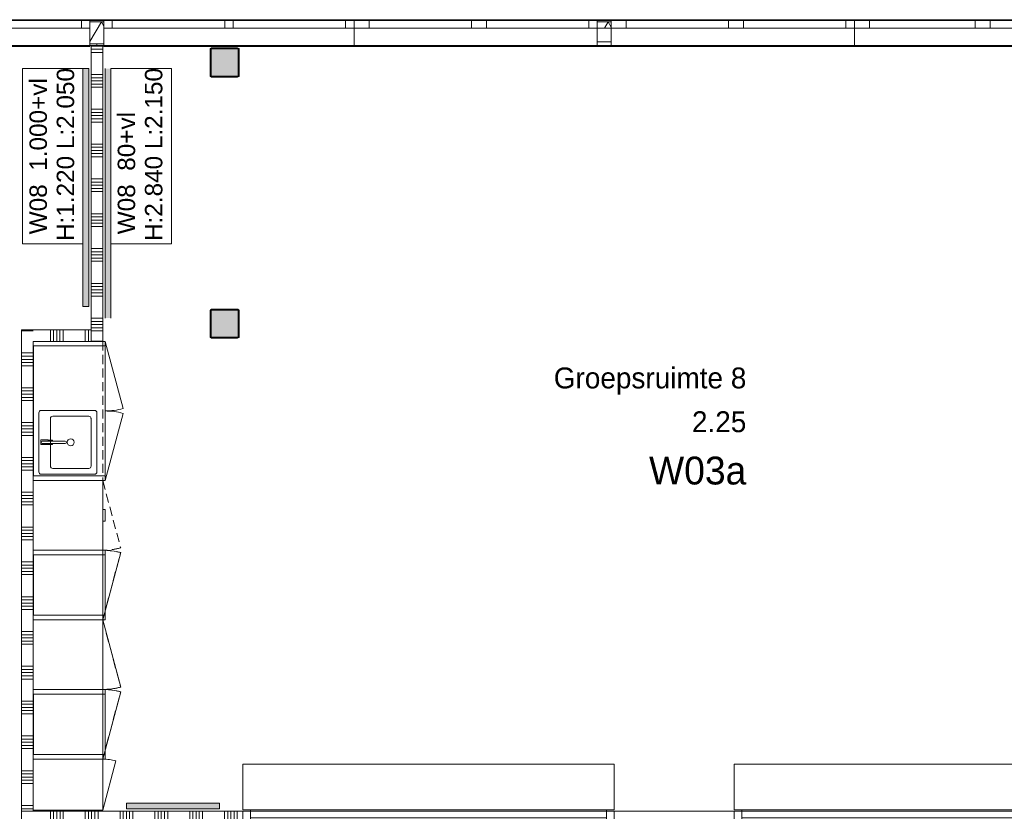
# Model space of a CAD drawing. Header units: millimetres. Extents: x -409 to 257590, y -7854 to 67330.
# Tile 140 of 205: x 6935 to 15417, y 56460 to 63282. Entities that reach past the tile are written whole.
import ezdxf
from ezdxf.enums import TextEntityAlignment as Align

# ---------------------------------------------------------------- set-up
doc = ezdxf.new("R2010")
doc.units = ezdxf.units.MM
doc.header["$MEASUREMENT"] = 0
doc.linetypes.add('B0702', pattern=[117.37, 78.119999, -39.250001])
for name, color, linetype in [('22 NC Binnenwanden', 7, 'Continuous'), ('42 Binnenwandafw', 7, 'Continuous'), ('42 Binnenwandafw Doorsnede-arcering', 7, 'Continuous'), ('72 VI kastenwanden', 7, 'Continuous'), ('Info Wandafwerking aanduiding', 7, 'Continuous'), ('New_21 Buitenwanden', 7, 'Continuous'), ('New_21 Buitenwanden Doorsnede-arcering', 7, 'Continuous'), ('New_21 Buitenwanden Laagscheidingslijnen', 7, 'Continuous'), ('New_21 Buitenwanden Ramen', 7, 'Continuous'), ('New_22 NC Binnenwanden', 7, 'Continuous'), ('New_22 NC Binnenwanden Deuren', 7, 'Continuous'), ('New_22 NC Binnenwanden Doorsnede-arcering', 7, 'Continuous'), ('New_22 NC Binnenwanden Ramen', 7, 'Continuous'), ('New_23 Vloeren', 7, 'Continuous'), ('New_72 VI kastenwanden', 7, 'Continuous'), ('New_Z Ruimtefuncties', 7, 'Continuous'), ('New_Z Ruimtefuncties Zone omranding', 7, 'Continuous'), ('New_Z Ruimtefuncties Zone tekst', 7, 'Continuous'), ('S-COLS-____-OTLN.RVT S', 7, 'Continuous'), ('S-COLS-____-OTLN.RVT S 2D arcering', 7, 'Continuous')]:
    doc.layers.add(name, color=color, linetype=linetype)
doc.styles.add('GENERATED_STYLE_1', font='txt')
doc.styles.add('GENERATED_STYLE_2', font='txt')

# ---------------------------------------------------------------- blocks, each defined once
blk = doc.blocks.new('Slab_1_2', base_point=(0, 42578.3))
at = {"layer": 'New_23 Vloeren', "color": 1, "linetype": 'Continuous', "lineweight": 0, "flags": 128}
blk.add_lwpolyline([(25600, 28000.1), (25600, 47486.3), (25600, 47510), (25600, 63060), (0, 63060), (0, 42578.3), (0, 39540), (0, 17060)], dxfattribs=at)
blk = doc.blocks.new('*X713')
at = {"layer": 'New_22 NC Binnenwanden Doorsnede-arcering', "color": 254, "linetype": 'Continuous', "lineweight": 0, "true_color": 0xe9ebeb}
for p, q in [((7199.9, 60610), (7199.9, 60510)), ((7227.3, 60610), (7227.3, 60510)), ((7254.7, 60610), (7254.7, 60510)), ((7282.2, 60610), (7282.2, 60510)), ((7309.6, 60610), (7309.6, 60510)), ((7499.9, 60610), (7499.9, 60510)), ((7527.3, 60610), (7527.3, 60510))]:
    blk.add_line(p, q, dxfattribs=at)
blk = doc.blocks.new('Wall_154_2', base_point=(7549.9, 60510))
at = {"layer": 'New_22 NC Binnenwanden', "color": 8, "linetype": 'Continuous', "lineweight": 0, "true_color": 0x778488, "flags": 128}
for points in [[(7549.9, 60610), (7050, 60610)], [(7549.9, 60510), (7549.9, 60610)], [(7050, 60510), (7549.9, 60510)]]:
    blk.add_lwpolyline(points, dxfattribs=at)
at = {"layer": 'New_22 NC Binnenwanden', "color": 8, "lineweight": 0, "true_color": 0x778488}
blk.add_blockref('*X713', (0, 0), dxfattribs=at)
blk = doc.blocks.new('*X715')
at = {"layer": 'New_22 NC Binnenwanden Doorsnede-arcering', "color": 254, "linetype": 'Continuous', "lineweight": 0, "true_color": 0xe9ebeb}
for p, q in [((6950, 60600), (7050, 60600)), ((6950, 60409.7), (7050, 60409.7)), ((6950, 60382.3), (7050, 60382.3)), ((6950, 60354.9), (7050, 60354.9)), ((6950, 60327.4), (7050, 60327.4)), ((6950, 60300), (7050, 60300)), ((6950, 60109.7), (7050, 60109.7)), ((6950, 60082.3), (7050, 60082.3)), ((6950, 60054.9), (7050, 60054.9)), ((6950, 60027.4), (7050, 60027.4)), ((6950, 60000), (7050, 60000)), ((6950, 59809.7), (7050, 59809.7)), ((6950, 59782.3), (7050, 59782.3)), ((6950, 59754.9), (7050, 59754.9)), ((6950, 59727.4), (7050, 59727.4)), ((6950, 59700), (7050, 59700)), ((6950, 59509.7), (7050, 59509.7)), ((6950, 59482.3), (7050, 59482.3)), ((6950, 59454.9), (7050, 59454.9)), ((6950, 59427.4), (7050, 59427.4)), ((6950, 59400), (7050, 59400)), ((6950, 59209.7), (7050, 59209.7)), ((6950, 59182.3), (7050, 59182.3)), ((6950, 59154.9), (7050, 59154.9)), ((6950, 59127.4), (7050, 59127.4)), ((6950, 59100), (7050, 59100)), ((6950, 58909.7), (7050, 58909.7)), ((6950, 58882.3), (7050, 58882.3)), ((6950, 58854.9), (7050, 58854.9)), ((6950, 58827.4), (7050, 58827.4)), ((6950, 58800), (7050, 58800)), ((6950, 58609.7), (7050, 58609.7)), ((6950, 58582.3), (7050, 58582.3)), ((6950, 58554.9), (7050, 58554.9)), ((6950, 58527.4), (7050, 58527.4)), ((6950, 58500), (7050, 58500)), ((6950, 58309.7), (7050, 58309.7)), ((6950, 58282.3), (7050, 58282.3)), ((6950, 58254.9), (7050, 58254.9)), ((6950, 58227.4), (7050, 58227.4)), ((6950, 58200), (7050, 58200)), ((6950, 58009.7), (7050, 58009.7)), ((6950, 57982.3), (7050, 57982.3)), ((6950, 57954.9), (7050, 57954.9)), ((6950, 57927.4), (7050, 57927.4)), ((6950, 57900), (7050, 57900)), ((6950, 57709.7), (7050, 57709.7)), ((6950, 57682.3), (7050, 57682.3)), ((6950, 57654.9), (7050, 57654.9)), ((6950, 57627.4), (7050, 57627.4)), ((6950, 57600), (7050, 57600)), ((6950, 57409.7), (7050, 57409.7)), ((6950, 57382.3), (7050, 57382.3)), ((6950, 57354.9), (7050, 57354.9)), ((6950, 57327.4), (7050, 57327.4)), ((6950, 57300), (7050, 57300)), ((6950, 57109.7), (7050, 57109.7)), ((6950, 57082.3), (7050, 57082.3)), ((6950, 57054.9), (7050, 57054.9)), ((6950, 57027.4), (7050, 57027.4)), ((6950, 57000), (7050, 57000)), ((6950, 56809.7), (7050, 56809.7)), ((6950, 56782.3), (7050, 56782.3)), ((6950, 56754.9), (7050, 56754.9)), ((6950, 56727.4), (7050, 56727.4)), ((6950, 56700), (7050, 56700)), ((6950, 56509.7), (7050, 56509.7)), ((6950, 56482.3), (7050, 56482.3))]:
    blk.add_line(p, q, dxfattribs=at)
blk = doc.blocks.new('Wall_155_2', base_point=(7050, 60610))
at = {"layer": 'New_22 NC Binnenwanden', "color": 8, "linetype": 'Continuous', "lineweight": 0, "true_color": 0x778488, "flags": 128}
for points in [[(6950, 60610), (6950, 56460)], [(7050, 60610), (6950, 60610)], [(7050, 56460), (7050, 60510)], [(7050, 56460), (6950, 56460)]]:
    blk.add_lwpolyline(points, dxfattribs=at)
at = {"layer": 'New_22 NC Binnenwanden', "color": 8, "lineweight": 0, "true_color": 0x778488}
blk.add_blockref('*X715', (0, 0), dxfattribs=at)
blk = doc.blocks.new('*X717')
at = {"layer": 'New_22 NC Binnenwanden Doorsnede-arcering', "color": 254, "linetype": 'Continuous', "lineweight": 0, "true_color": 0xe9ebeb}
for p, q in [((7200, 56460), (7200, 56360)), ((7227.4, 56460), (7227.4, 56360)), ((7254.9, 56460), (7254.9, 56360)), ((7282.3, 56460), (7282.3, 56360)), ((7309.7, 56460), (7309.7, 56360)), ((7500, 56460), (7500, 56360)), ((7527.4, 56460), (7527.4, 56360)), ((7554.9, 56460), (7554.9, 56360)), ((7582.3, 56460), (7582.3, 56360)), ((7609.7, 56460), (7609.7, 56360)), ((7800, 56460), (7800, 56360)), ((7827.4, 56460), (7827.4, 56360)), ((7854.9, 56460), (7854.9, 56360)), ((7882.3, 56460), (7882.3, 56360)), ((7909.7, 56460), (7909.7, 56360)), ((8100, 56460), (8100, 56360)), ((8127.4, 56460), (8127.4, 56360)), ((8154.9, 56460), (8154.9, 56360)), ((8182.3, 56460), (8182.3, 56360)), ((8209.7, 56460), (8209.7, 56360)), ((8400, 56460), (8400, 56360)), ((8427.4, 56460), (8427.4, 56360)), ((8454.9, 56460), (8454.9, 56360)), ((8482.3, 56460), (8482.3, 56360)), ((8509.7, 56460), (8509.7, 56360)), ((8700, 56460), (8700, 56360)), ((8727.4, 56460), (8727.4, 56360)), ((8754.9, 56460), (8754.9, 56360)), ((8782.3, 56460), (8782.3, 56360)), ((8809.7, 56460), (8809.7, 56360))]:
    blk.add_line(p, q, dxfattribs=at)
blk = doc.blocks.new('#Pui inbouwgarderobe 01')
at = {"layer": 'New_22 NC Binnenwanden Ramen', "color": 9, "linetype": 'Continuous', "lineweight": 0}
for p, q in [((-1600, 0), (-1600, -392)), ((-1533, 0), (-1600, 0)), ((1533, 0), (-1533, 0)), ((1600, 0), (1533, 0)), ((1600, -392), (1600, 0)), ((-1600, -392), (-1533, -392)), ((-1533, -392), (-1533, -513)), ((-1533, -392), (1533, -392)), ((1533, -513), (1533, -392)), ((1533, -392), (1600, -392)), ((-1533, -513), (-1533, -543)), ((1533, -531), (-1533, -531)), ((-1533, -543), (-1515, -543)), ((-1515, -543), (1515, -543)), ((1515, -543), (1533, -543)), ((1533, -543), (1533, -513))]:
    blk.add_line(p, q, dxfattribs=at)
at = {"layer": 'New_22 NC Binnenwanden Ramen', "color": 1, "linetype": 'Continuous', "lineweight": 0}
for p, q in [((1533, -462), (-1533, -462)), ((-1533, -513), (-1533, -543)), ((-1533, -543), (-1533, -513)), ((-1533, -513), (-1533, -543)), ((-1533, -543), (-1533, -513)), ((-1533, -513), (-1533, -543)), ((-1533, -543), (-1533, -513)), ((-1533, -543), (-1515, -543)), ((-1515, -543), (-1533, -543)), ((1515, -543), (1533, -543)), ((1533, -543), (1515, -543)), ((1533, -543), (1533, -513)), ((1533, -513), (1533, -543)), ((1533, -543), (1533, -513))]:
    blk.add_line(p, q, dxfattribs=at)
blk = doc.blocks.new('Rnx verticaal 22')
at = {"layer": 'New_22 NC Binnenwanden Ramen', "color": 1, "linetype": 'Continuous', "lineweight": 0}
for p, q in [((-1600, 0), (-1533, 0)), ((-1533, 0), (-1533, -139)), ((-1533, 0), (1533, 0)), ((1533, -139), (1533, 0)), ((1533, 0), (1600, 0)), ((-1533, -139), (-1600, -139)), ((1533, -139), (-1533, -139)), ((1600, -139), (1533, -139))]:
    blk.add_line(p, q, dxfattribs=at)
at = {"layer": 'New_22 NC Binnenwanden Ramen', "color": 7, "linetype": 'Continuous', "lineweight": 0}
for p, q in [((-1600, -25), (-1600, -125)), ((-1600, -25), (-1600, -125)), ((1600, -25), (1600, -125)), ((1600, -25), (1600, -125))]:
    blk.add_line(p, q, dxfattribs=at)
blk = doc.blocks.new('D1 22_4')
at = {"layer": 'New_22 NC Binnenwanden Deuren', "color": 1, "linetype": 'Continuous', "lineweight": 0}
for q in [(-481.8, 267.6), (-517, 0)]:
    blk.add_line((517, 0), q, dxfattribs=at)
at = {"layer": 'New_22 NC Binnenwanden Deuren', "color": 7, "linetype": 'Continuous', "lineweight": 0}
for p, q in [((-517, -25), (-517, -125)), ((-517, -25), (-517, -125)), ((517, -25), (517, -125)), ((517, -25), (517, -125))]:
    blk.add_line(p, q, dxfattribs=at)
at = {"layer": 'New_22 NC Binnenwanden Deuren', "color": 1, "linetype": 'Continuous', "lineweight": 0}
blk.add_arc((517, 0), 1034, 165, 180, dxfattribs=at)
blk = doc.blocks.new('Wall_156_2', base_point=(7050, 56360))
at = {"layer": 'New_22 NC Binnenwanden', "color": 8, "linetype": 'Continuous', "lineweight": 0, "true_color": 0x778488, "flags": 128}
blk.add_lwpolyline([(8856, 56460), (7050, 56460)], dxfattribs=at)
at = {"layer": 'New_22 NC Binnenwanden', "color": 8, "lineweight": 0, "true_color": 0x778488}
blk.add_blockref('*X717', (0, 0), dxfattribs=at)
at = {"layer": 'New_22 NC Binnenwanden Deuren', "color": 1, "linetype": 'Continuous', "lineweight": 0, "zscale": 1000, "rotation": 180.0000012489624}
blk.add_blockref('D1 22_4', (12573, 56335), dxfattribs=at)
at = {"layer": 'New_22 NC Binnenwanden Ramen', "color": 1, "linetype": 'Continuous', "lineweight": 0, "zscale": 1000}
for p, xscale in [((10456, 56866), 1.00000000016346), ((14690, 56866), -1.00000000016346)]:
    blk.add_blockref('#Pui inbouwgarderobe 01', p, dxfattribs=dict(at, xscale=xscale))
at = {"layer": 'New_22 NC Binnenwanden Ramen', "color": 1, "linetype": 'Continuous', "lineweight": 0, "xscale": -1, "zscale": 1000, "rotation": 180.0000012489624}
for p in [(10456, 56335), (14690, 56335)]:
    blk.add_blockref('Rnx verticaal 22', p, dxfattribs=at)
blk = doc.blocks.new('Wall_213_2', base_point=(25600, 63060))
at = {"layer": 'New_21 Buitenwanden', "color": 8, "linetype": 'Continuous', "lineweight": 0, "true_color": 0x778488}
blk.add_line((25744, 63274), (-144.2, 63274), dxfattribs=at)
at = {"layer": 'New_21 Buitenwanden', "color": 8, "linetype": 'Continuous', "lineweight": 0, "true_color": 0x778488, "flags": 128}
blk.add_lwpolyline([(-0.2, 63060), (25600, 63060)], dxfattribs=at)
blk = doc.blocks.new('Kast basis 1D 22_4')
at = {"layer": 'New_72 VI kastenwanden', "color": 1, "linetype": 'Continuous', "lineweight": 0}
for p, q in [((0, 600), (440, 600)), ((0, 0), (0, 600)), ((440, 0), (440, 600)), ((0, 0), (440, 0)), ((0, 0), (425, -113.9))]:
    blk.add_line(p, q, dxfattribs=at)
blk.add_arc((0, 0), 440, 345, 0, dxfattribs=at)
blk = doc.blocks.new('Kast basis 2D 22')
at = {"layer": 'New_72 VI kastenwanden', "color": 1, "linetype": 'Continuous', "lineweight": 0}
for p, q in [((0, 620), (1200, 620)), ((0, 0), (0, 620)), ((1200, 0), (1200, 620)), ((595, 550), (595, 90)), ((1125, 570), (615, 570)), ((890, 554), (850, 554)), ((850, 554), (850, 489)), ((861, 540), (861, 342.1)), ((861, 489), (861, 540)), ((879, 342.2), (879, 540)), ((879, 540), (879, 489)), ((890, 489), (890, 554)), ((1145, 90), (1145, 550)), ((645, 450), (645, 140)), ((1075, 470), (665, 470)), ((850, 489), (861, 489)), ((861, 488), (850.3, 488)), ((850.3, 488), (850.3, 453)), ((850.3, 453), (861, 453)), ((861, 453), (861, 488)), ((879, 489), (890, 489)), ((889.7, 488), (879, 488)), ((879, 488), (879, 453)), ((879, 453), (889.7, 453)), ((889.7, 453), (889.7, 488)), ((1095, 140), (1095, 450)), ((665, 120), (1075, 120)), ((0, 0), (1200, 0)), ((0, 0), (579.6, -155.3)), ((615, 70), (1125, 70)), ((1200, 0), (620.4, -155.3))]:
    blk.add_line(p, q, dxfattribs=at)
blk.add_circle((870, 295), 30, dxfattribs=at)
for centre, radius, start, end in [((615, 550), 20, 90, 180), ((870, 540), 9, 0, 180), ((870, 540), 9, 0, 180), ((1125, 550), 20, 0, 90), ((665, 450), 20, 90, 180), ((1075, 450), 20, 0, 90), ((870, 342.1), 9, 180.14724, 0.14724), ((615, 90), 20, 180, 270), ((665, 140), 20, 180, 270), ((1075, 140), 20, 270, 0), ((1125, 90), 20, 270, 0), ((0, 0), 600, 345, 0), ((1200, 0), 600, 180, 195)]:
    blk.add_arc(centre, radius, start, end, dxfattribs=at)
blk.add_point((665, 120), dxfattribs=at)
blk = doc.blocks.new('Kast basis 1D 22')
at = {"layer": 'New_72 VI kastenwanden', "color": 1, "linetype": 'Continuous', "lineweight": 0}
for p, q in [((0, 600), (600, 600)), ((0, 0), (0, 600)), ((600, 0), (600, 600)), ((0, 0), (600, 0)), ((0, 0), (579.6, -155.3))]:
    blk.add_line(p, q, dxfattribs=at)
blk.add_arc((0, 0), 600, 345, 0, dxfattribs=at)
blk = doc.blocks.new('Wall_385_2', base_point=(7550, 60810))
at = {"layer": '42 Binnenwandafw Doorsnede-arcering', "linetype": 'Continuous', "lineweight": 0, "true_color": 0x934451}
blk.add_hatch(color=15, dxfattribs=at).paths.add_polyline_path([(7530, 60810), (7530, 62860), (7480, 62860), (7480, 60810)])
at = {"layer": '42 Binnenwandafw', "color": 15, "linetype": 'Continuous', "lineweight": 0, "true_color": 0x934451, "flags": 128}
for points in [[(7530, 62860), (7480, 62860)], [(7480, 62860), (7480, 60810)], [(7530, 60810), (7530, 62860)], [(7480, 60810), (7530, 60810)]]:
    blk.add_lwpolyline(points, dxfattribs=at)
blk = doc.blocks.new('Wall_386_2', base_point=(7650, 60710.2))
at = {"layer": '42 Binnenwandafw Doorsnede-arcering', "linetype": 'Continuous', "lineweight": 0, "true_color": 0x934451}
blk.add_hatch(color=15, dxfattribs=at).paths.add_polyline_path([(7720, 60710.2), (7720, 62860), (7670, 62860), (7670, 60710.2)])
at = {"layer": '42 Binnenwandafw', "color": 15, "linetype": 'Continuous', "lineweight": 0, "true_color": 0x934451, "flags": 128}
for points in [[(7670, 62860), (7670, 60710.2)], [(7720, 60710.2), (7720, 62860)]]:
    blk.add_lwpolyline(points, dxfattribs=at)
blk = doc.blocks.new('Wall_404_2', base_point=(7856, 56460))
at = {"layer": '42 Binnenwandafw Doorsnede-arcering', "linetype": 'Continuous', "lineweight": 0, "true_color": 0x934451}
blk.add_hatch(color=15, dxfattribs=at).paths.add_polyline_path([(7856, 56480), (8656, 56480), (8656, 56530), (7856, 56530)])
at = {"layer": '42 Binnenwandafw', "color": 15, "linetype": 'Continuous', "lineweight": 0, "true_color": 0x934451, "flags": 128}
for points in [[(8656, 56530), (7856, 56530)], [(7856, 56530), (7856, 56480)], [(8656, 56480), (8656, 56530)], [(7856, 56480), (8656, 56480)]]:
    blk.add_lwpolyline(points, dxfattribs=at)
blk = doc.blocks.new('Kast wand 1D 22_5')
at = {"layer": 'New_72 VI kastenwanden', "color": 1, "linetype": 'B0702', "lineweight": 0}
for p, q in [((440, 600), (0, 600)), ((0, 600), (0, 0)), ((440, 0), (440, 600)), ((0, 0), (440, 0))]:
    blk.add_line(p, q, dxfattribs=at)
blk = doc.blocks.new('Column 321[4]_2', base_point=(0.5, 3))
at = {"layer": 'S-COLS-____-OTLN.RVT S 2D arcering', "linetype": 'Continuous', "lineweight": 0, "true_color": 0x778488}
h = blk.add_hatch(color=8, dxfattribs=at)
h.paths.add_polyline_path([(8575.5, 60551), (8576.5, 60546), (8579.3, 60541.8), (8583.5, 60538.9), (8588.5, 60538), (8812.5, 60538), (8817.5, 60538.9), (8821.7, 60541.8), (8824.5, 60546), (8825.5, 60551), (8825.5, 60775), (8824.5, 60779.9), (8821.7, 60784.1), (8817.5, 60787), (8812.5, 60788), (8588.5, 60788), (8583.5, 60787), (8579.3, 60784.1), (8576.5, 60779.9), (8575.5, 60775)])
h.paths.add_polyline_path([(8812.5, 60546), (8588.5, 60546), (8586.6, 60546.3), (8585, 60547.4), (8583.9, 60549), (8583.5, 60551), (8583.5, 60775), (8583.9, 60776.9), (8585, 60778.5), (8586.6, 60779.6), (8588.5, 60780), (8812.5, 60780), (8814.4, 60779.6), (8816.1, 60778.5), (8817.1, 60776.9), (8817.5, 60775), (8817.5, 60551), (8817.1, 60549), (8816.1, 60547.4), (8814.4, 60546.3)], flags=0)
blk.add_hatch(color=8, dxfattribs=at).paths.add_polyline_path([(8812.5, 60780), (8588.5, 60780), (8586.6, 60779.6), (8585, 60778.5), (8583.9, 60776.9), (8583.5, 60775), (8583.5, 60551), (8583.9, 60549), (8585, 60547.4), (8586.6, 60546.3), (8588.5, 60546), (8812.5, 60546), (8814.4, 60546.3), (8816.1, 60547.4), (8817.1, 60549), (8817.5, 60551), (8817.5, 60775), (8817.1, 60776.9), (8816.1, 60778.5), (8814.4, 60779.6)])
at = {"layer": 'S-COLS-____-OTLN.RVT S', "color": 1, "linetype": 'Continuous', "lineweight": 0}
for p, q in [((8576.5, 60779.9), (8575.5, 60775)), ((8575.5, 60775), (8575.5, 60551)), ((8579.3, 60784.1), (8576.5, 60779.9)), ((8583.5, 60787), (8579.3, 60784.1)), ((8588.5, 60788), (8583.5, 60787)), ((8583.5, 60775), (8583.9, 60776.9)), ((8583.5, 60551), (8583.5, 60775)), ((8583.9, 60776.9), (8585, 60778.5)), ((8585, 60778.5), (8586.6, 60779.6)), ((8586.6, 60779.6), (8588.5, 60780)), ((8812.5, 60788), (8588.5, 60788)), ((8588.5, 60780), (8812.5, 60780)), ((8817.5, 60787), (8812.5, 60788)), ((8812.5, 60780), (8814.4, 60779.6)), ((8814.4, 60779.6), (8816.1, 60778.5)), ((8816.1, 60778.5), (8817.1, 60776.9)), ((8817.1, 60776.9), (8817.5, 60775)), ((8821.7, 60784.1), (8817.5, 60787)), ((8817.5, 60775), (8817.5, 60551)), ((8824.5, 60779.9), (8821.7, 60784.1)), ((8825.5, 60775), (8824.5, 60779.9)), ((8825.5, 60551), (8825.5, 60775)), ((8575.5, 60551), (8576.5, 60546)), ((8576.5, 60546), (8579.3, 60541.8)), ((8579.3, 60541.8), (8583.5, 60538.9)), ((8583.9, 60549), (8583.5, 60551)), ((8583.5, 60538.9), (8588.5, 60538)), ((8585, 60547.4), (8583.9, 60549)), ((8586.6, 60546.3), (8585, 60547.4)), ((8588.5, 60546), (8586.6, 60546.3)), ((8812.5, 60546), (8588.5, 60546)), ((8588.5, 60538), (8812.5, 60538)), ((8814.4, 60546.3), (8812.5, 60546)), ((8812.5, 60538), (8817.5, 60538.9)), ((8816.1, 60547.4), (8814.4, 60546.3)), ((8817.1, 60549), (8816.1, 60547.4)), ((8817.5, 60551), (8817.1, 60549)), ((8817.5, 60538.9), (8821.7, 60541.8)), ((8821.7, 60541.8), (8824.5, 60546)), ((8824.5, 60546), (8825.5, 60551))]:
    blk.add_line(p, q, dxfattribs=at)
blk = doc.blocks.new('Column 406[89]_2', base_point=(0.5, 3))
at = {"layer": 'S-COLS-____-OTLN.RVT S 2D arcering', "linetype": 'Continuous', "lineweight": 0, "true_color": 0x778488}
h = blk.add_hatch(color=8, dxfattribs=at)
h.paths.add_polyline_path([(8575.5, 62801), (8576.5, 62796), (8579.3, 62791.8), (8583.5, 62788.9), (8588.5, 62788), (8812.5, 62788), (8817.5, 62788.9), (8821.7, 62791.8), (8824.5, 62796), (8825.5, 62801), (8825.5, 63025), (8824.5, 63029.9), (8821.7, 63034.1), (8817.5, 63037), (8812.5, 63038), (8588.5, 63038), (8583.5, 63037), (8579.3, 63034.1), (8576.5, 63029.9), (8575.5, 63025)])
h.paths.add_polyline_path([(8812.5, 62796), (8588.5, 62796), (8586.6, 62796.3), (8585, 62797.4), (8583.9, 62799), (8583.5, 62801), (8583.5, 63025), (8583.9, 63026.9), (8585, 63028.5), (8586.6, 63029.6), (8588.5, 63030), (8812.5, 63030), (8814.4, 63029.6), (8816.1, 63028.5), (8817.1, 63026.9), (8817.5, 63025), (8817.5, 62801), (8817.1, 62799), (8816.1, 62797.4), (8814.4, 62796.3)], flags=0)
blk.add_hatch(color=8, dxfattribs=at).paths.add_polyline_path([(8812.5, 63030), (8588.5, 63030), (8586.6, 63029.6), (8585, 63028.5), (8583.9, 63026.9), (8583.5, 63025), (8583.5, 62801), (8583.9, 62799), (8585, 62797.4), (8586.6, 62796.3), (8588.5, 62796), (8812.5, 62796), (8814.4, 62796.3), (8816.1, 62797.4), (8817.1, 62799), (8817.5, 62801), (8817.5, 63025), (8817.1, 63026.9), (8816.1, 63028.5), (8814.4, 63029.6)])
at = {"layer": 'S-COLS-____-OTLN.RVT S', "color": 1, "linetype": 'Continuous', "lineweight": 0}
for p, q in [((8576.5, 63029.9), (8575.5, 63025)), ((8575.5, 63025), (8575.5, 62801)), ((8579.3, 63034.1), (8576.5, 63029.9)), ((8583.5, 63037), (8579.3, 63034.1)), ((8588.5, 63038), (8583.5, 63037)), ((8583.5, 63025), (8583.9, 63026.9)), ((8583.5, 62801), (8583.5, 63025)), ((8583.9, 63026.9), (8585, 63028.5)), ((8585, 63028.5), (8586.6, 63029.6)), ((8586.6, 63029.6), (8588.5, 63030)), ((8812.5, 63038), (8588.5, 63038)), ((8588.5, 63030), (8812.5, 63030)), ((8817.5, 63037), (8812.5, 63038)), ((8812.5, 63030), (8814.4, 63029.6)), ((8814.4, 63029.6), (8816.1, 63028.5)), ((8816.1, 63028.5), (8817.1, 63026.9)), ((8817.1, 63026.9), (8817.5, 63025)), ((8821.7, 63034.1), (8817.5, 63037)), ((8817.5, 63025), (8817.5, 62801)), ((8824.5, 63029.9), (8821.7, 63034.1)), ((8825.5, 63025), (8824.5, 63029.9)), ((8825.5, 62801), (8825.5, 63025)), ((8575.5, 62801), (8576.5, 62796)), ((8576.5, 62796), (8579.3, 62791.8)), ((8579.3, 62791.8), (8583.5, 62788.9)), ((8583.9, 62799), (8583.5, 62801)), ((8583.5, 62788.9), (8588.5, 62788)), ((8585, 62797.4), (8583.9, 62799)), ((8586.6, 62796.3), (8585, 62797.4)), ((8588.5, 62796), (8586.6, 62796.3)), ((8812.5, 62796), (8588.5, 62796)), ((8588.5, 62788), (8812.5, 62788)), ((8814.4, 62796.3), (8812.5, 62796)), ((8812.5, 62788), (8817.5, 62788.9)), ((8816.1, 62797.4), (8814.4, 62796.3)), ((8817.1, 62799), (8816.1, 62797.4)), ((8817.5, 62801), (8817.1, 62799)), ((8817.5, 62788.9), (8821.7, 62791.8)), ((8821.7, 62791.8), (8824.5, 62796)), ((8824.5, 62796), (8825.5, 62801))]:
    blk.add_line(p, q, dxfattribs=at)
blk = doc.blocks.new('Kast wand 2D 22_2')
at = {"layer": 'New_72 VI kastenwanden', "color": 1, "linetype": 'B0702', "lineweight": 0}
for p, q in [((1200, 600), (0, 600)), ((0, 600), (0, 0)), ((1200, 0), (1200, 600)), ((0, 0), (1200, 0))]:
    blk.add_line(p, q, dxfattribs=at)
blk = doc.blocks.new('#72 ladekast 4L')
at = {"layer": 'New_72 VI kastenwanden', "color": 9, "linetype": 'Continuous', "lineweight": 0}
for p, q in [((20, 620), (0, 620)), ((0, 620), (0, 40)), ((580, 620), (20, 620)), ((600, 620), (580, 620)), ((600, 40), (600, 620)), ((0, 40), (0, 20)), ((0, 20), (600, 20)), ((350, 20), (250, 20)), ((250, 20), (250, 0)), ((250, 0), (350, 0)), ((350, 0), (350, 20)), ((600, 20), (600, 40))]:
    blk.add_line(p, q, dxfattribs=at)
blk = doc.blocks.new('Kast wand 1D 22')
at = {"layer": 'New_72 VI kastenwanden', "color": 1, "linetype": 'B0702', "lineweight": 0}
for p, q in [((600, 600), (0, 600)), ((0, 600), (0, 0)), ((600, 0), (600, 600)), ((0, 0), (600, 0))]:
    blk.add_line(p, q, dxfattribs=at)
blk = doc.blocks.new('Kast wand 1D 22_2')
at = {"layer": 'New_72 VI kastenwanden', "color": 1, "linetype": 'B0702', "lineweight": 0}
for p, q in [((600, 600), (0, 600)), ((0, 600), (0, 0)), ((600, 0), (600, 600)), ((0, 0), (600, 0)), ((0, 0), (579.6, -155.3))]:
    blk.add_line(p, q, dxfattribs=at)
blk.add_arc((0, 0), 600, 345, 0, dxfattribs=at)
blk = doc.blocks.new('#72 kadervak')
at = {"layer": 'New_72 VI kastenwanden', "color": 7, "linetype": 'Continuous', "lineweight": 0}
for p, q in [((600, 620), (0, 620)), ((0, 620), (0, 0)), ((600, 620), (0, 620)), ((0, 620), (0, 0)), ((40, 620), (0, 620)), ((0, 620), (0, 0)), ((40, 0), (40, 620)), ((560, 620), (40, 620)), ((40, 620), (40, 615)), ((40, 615), (560, 615)), ((600, 620), (560, 620)), ((560, 620), (560, 0)), ((560, 615), (560, 620)), ((600, 0), (600, 620)), ((600, 0), (600, 620)), ((600, 0), (600, 620)), ((0, 0), (600, 0)), ((0, 0), (600, 0)), ((0, 0), (40, 0)), ((560, 0), (600, 0))]:
    blk.add_line(p, q, dxfattribs=at)
blk = doc.blocks.new('Kast hoog 1D 22')
at = {"layer": 'New_72 VI kastenwanden', "color": 1, "linetype": 'Continuous', "lineweight": 0}
for p, q in [((600, 600), (0, 600)), ((0, 600), (0, 0)), ((600, 0), (600, 600)), ((0, 0), (600, 0)), ((0, 0), (579.6, -155.3))]:
    blk.add_line(p, q, dxfattribs=at)
blk.add_arc((0, 0), 600, 345, 0, dxfattribs=at)
blk = doc.blocks.new('#72 pantryvak')
at = {"layer": '72 VI kastenwanden', "color": 1, "linetype": 'Continuous', "lineweight": 0}
for p, q in [((1200, 620), (0, 620)), ((0, 620), (0, 0)), ((40, 620), (0, 620)), ((0, 620), (0, 0)), ((1160, 620), (40, 620)), ((40, 620), (40, 0)), ((40, 0), (40, 620)), ((1160, 620), (40, 620)), ((40, 620), (40, 615)), ((40, 615), (1160, 615)), ((1160, 0), (1160, 620)), ((1160, 615), (1160, 620)), ((1160, 620), (1160, 0)), ((1200, 620), (1160, 620)), ((1200, 0), (1200, 620)), ((1200, 0), (1200, 620)), ((0, 0), (1200, 0)), ((0, 0), (40, 0)), ((40, 0), (1160, 0)), ((1160, 0), (1200, 0))]:
    blk.add_line(p, q, dxfattribs=at)
blk = doc.blocks.new('Kast wand 2D 22')
at = {"layer": 'New_72 VI kastenwanden', "color": 1, "linetype": 'B0702', "lineweight": 0}
for p, q in [((1200, 600), (0, 600)), ((0, 600), (0, 0)), ((1200, 0), (1200, 600)), ((0, 0), (1200, 0)), ((0, 0), (579.6, -155.3)), ((1200, 0), (620.4, -155.3))]:
    blk.add_line(p, q, dxfattribs=at)
for centre, start, end in [((0, 0), 345, 0), ((1200, 0), 180, 195)]:
    blk.add_arc(centre, 600, start, end, dxfattribs=at)
blk = doc.blocks.new('Groepsruimte 8_2.25_37_2', base_point=(12345.3, 59760))
at = {"layer": 'New_Z Ruimtefuncties Zone tekst', "color": 2, "lineweight": 0}
for tag, height, style, p in [('DUMMY_938', 180, 'GENERATED_STYLE_1', (13194.5, 60325.7)), ('ROOM_NAME', 180, 'GENERATED_STYLE_1', (13194.5, 60284.6)), ('ROOM_NUMBER', 180, 'GENERATED_STYLE_1', (13194.5, 59907.4)), ('DUMMY_939', 180, 'GENERATED_STYLE_1', (13194.5, 59948.6)), ('stWallCovering', 240, 'GENERATED_STYLE_2', (13194.5, 59516.6))]:
    blk.add_attdef(tag, text='', height=height, dxfattribs=dict(at, style=style)).set_placement(p, align=Align.TOP_RIGHT)
at = {"layer": 'New_Z Ruimtefuncties Zone tekst', "color": 2, "lineweight": 0, "style": 'GENERATED_STYLE_2'}
blk.add_attdef('DUMMY_940', text='', height=240, dxfattribs=at).set_placement((11496.1, 59571.4), align=Align.TOP_LEFT)
blk = doc.blocks.new('*X2117')
at = {"layer": 'New_22 NC Binnenwanden Doorsnede-arcering', "color": 254, "linetype": 'Continuous', "lineweight": 0, "true_color": 0xe9ebeb}
for p, q in [((7550, 63054.9), (7650, 63054.9)), ((7550, 63027.4), (7650, 63027.4)), ((7550, 63000), (7650, 63000)), ((7550, 62809.7), (7650, 62809.7)), ((7550, 62782.3), (7650, 62782.3)), ((7550, 62754.9), (7650, 62754.9)), ((7550, 62727.4), (7650, 62727.4)), ((7550, 62700), (7650, 62700)), ((7550, 62509.7), (7650, 62509.7)), ((7550, 62482.3), (7650, 62482.3)), ((7550, 62454.9), (7650, 62454.9)), ((7550, 62427.4), (7650, 62427.4)), ((7550, 62400), (7650, 62400)), ((7550, 62209.7), (7650, 62209.7)), ((7550, 62182.3), (7650, 62182.3)), ((7550, 62154.9), (7650, 62154.9)), ((7550, 62127.4), (7650, 62127.4)), ((7550, 62100), (7650, 62100)), ((7550, 61909.7), (7650, 61909.7)), ((7550, 61882.3), (7650, 61882.3)), ((7550, 61854.9), (7650, 61854.9)), ((7550, 61827.4), (7650, 61827.4)), ((7550, 61800), (7650, 61800)), ((7550, 61609.7), (7650, 61609.7)), ((7550, 61582.3), (7650, 61582.3)), ((7550, 61554.9), (7650, 61554.9)), ((7550, 61527.4), (7650, 61527.4)), ((7550, 61500), (7650, 61500)), ((7550, 61309.7), (7650, 61309.7)), ((7550, 61282.3), (7650, 61282.3)), ((7550, 61254.9), (7650, 61254.9)), ((7550, 61227.4), (7650, 61227.4)), ((7550, 61200), (7650, 61200)), ((7550, 61009.7), (7650, 61009.7)), ((7550, 60982.3), (7650, 60982.3)), ((7550, 60954.9), (7650, 60954.9)), ((7550, 60927.4), (7650, 60927.4)), ((7550, 60900), (7650, 60900)), ((7550, 60709.7), (7650, 60709.7)), ((7550, 60682.3), (7650, 60682.3)), ((7550, 60654.9), (7650, 60654.9)), ((7550, 60627.4), (7650, 60627.4)), ((7550, 60600), (7650, 60600))]:
    blk.add_line(p, q, dxfattribs=at)
blk = doc.blocks.new('Wall_486_2', base_point=(7650, 63060))
at = {"layer": 'New_22 NC Binnenwanden', "color": 8, "linetype": 'Continuous', "lineweight": 0, "true_color": 0x778488, "flags": 128}
for points in [[(7550, 63060), (7550, 60510.2)], [(7650, 63060), (7550, 63060)], [(7650, 60510.2), (7650, 63060)], [(7650, 60510.2), (7550, 60510.2)]]:
    blk.add_lwpolyline(points, dxfattribs=at)
at = {"layer": 'New_22 NC Binnenwanden', "color": 8, "lineweight": 0, "true_color": 0x778488}
blk.add_blockref('*X2117', (0, 0), dxfattribs=at)
blk = doc.blocks.new('*X2122')
at = {"layer": 'New_21 Buitenwanden Doorsnede-arcering', "color": 254, "linetype": 'Continuous', "lineweight": 0, "true_color": 0xe9ebeb}
for q in [(7540, 63093.7), (7660, 63226.5)]:
    blk.add_line((7638.3, 63264), q, dxfattribs=at)
blk = doc.blocks.new('*X2123')
at = {"layer": 'New_21 Buitenwanden Doorsnede-arcering', "color": 254, "linetype": 'Continuous', "lineweight": 0, "true_color": 0xe9ebeb}
for q in [(11971.9, 63210), (12030, 63217.4)]:
    blk.add_line((12003.1, 63264), q, dxfattribs=at)
blk = doc.blocks.new('Rnx horizontaal 22_4')
at = {"layer": 'New_21 Buitenwanden Ramen', "color": 1, "linetype": 'Continuous', "lineweight": 0}
for p, q in [((-940, 150), (-940, 160)), ((-940, 160), (940, 160)), ((940, 160), (940, 150)), ((-940, 0), (-867, 0)), ((-867, 0), (-867, -72)), ((-867, 0), (-36.5, 0)), ((-36.5, -72), (-36.5, 0)), ((-36.5, 0), (0, 0)), ((0, 0), (36.5, 0)), ((36.5, 0), (36.5, -72)), ((36.5, 0), (867, 0)), ((867, -72), (867, 0)), ((867, 0), (940, 0)), ((-867, -72), (-940, -72)), ((-36.5, -72), (-867, -72)), ((0, -72), (-36.5, -72)), ((36.5, -72), (0, -72)), ((867, -72), (36.5, -72)), ((940, -72), (867, -72))]:
    blk.add_line(p, q, dxfattribs=at)
at = {"layer": 'New_21 Buitenwanden Ramen', "color": 9, "linetype": 'Continuous', "lineweight": 0}
for p, q in [((-940, 135), (-940, 150)), ((-940, 0), (-940, 135)), ((940, 135), (940, 150)), ((940, 0), (940, 135)), ((-940, -54), (-940, 0)), ((-940, -54), (-940, 0)), ((940, -54), (940, 0)), ((940, -54), (940, 0)), ((-940, -72), (-940, -54)), ((-940, -72), (-940, -54)), ((940, -72), (940, -54)), ((940, -72), (940, -54))]:
    blk.add_line(p, q, dxfattribs=at)
blk = doc.blocks.new('Rnx horizontaal 22_5')
at = {"layer": 'New_21 Buitenwanden Ramen', "color": 1, "linetype": 'Continuous', "lineweight": 0}
for p, q in [((-1077.5, 150), (-1077.5, 160)), ((-1077.5, 160), (1077.5, 160)), ((1077.5, 160), (1077.5, 150)), ((-1077.5, 0), (-1004.5, 0)), ((-1004.5, 0), (-1004.5, -72)), ((-1004.5, 0), (-36.5, 0)), ((-36.5, -72), (-36.5, 0)), ((-36.5, 0), (0, 0)), ((0, 0), (36.5, 0)), ((36.5, 0), (36.5, -72)), ((36.5, 0), (1004.5, 0)), ((1004.5, -72), (1004.5, 0)), ((1004.5, 0), (1077.5, 0)), ((-1004.5, -72), (-1077.5, -72)), ((-36.5, -72), (-1004.5, -72)), ((0, -72), (-36.5, -72)), ((36.5, -72), (0, -72)), ((1004.5, -72), (36.5, -72)), ((1077.5, -72), (1004.5, -72))]:
    blk.add_line(p, q, dxfattribs=at)
at = {"layer": 'New_21 Buitenwanden Ramen', "color": 9, "linetype": 'Continuous', "lineweight": 0}
for p, q in [((-1077.5, 135), (-1077.5, 150)), ((-1077.5, 0), (-1077.5, 135)), ((1077.5, 135), (1077.5, 150)), ((1077.5, 0), (1077.5, 135)), ((-1077.5, -54), (-1077.5, 0)), ((-1077.5, -54), (-1077.5, 0)), ((1077.5, -54), (1077.5, 0)), ((1077.5, -54), (1077.5, 0)), ((-1077.5, -72), (-1077.5, -54)), ((-1077.5, -72), (-1077.5, -54)), ((1077.5, -72), (1077.5, -54)), ((1077.5, -72), (1077.5, -54))]:
    blk.add_line(p, q, dxfattribs=at)
blk = doc.blocks.new('Rnx horizontaal 22_6')
at = {"layer": 'New_21 Buitenwanden Ramen', "color": 1, "linetype": 'Continuous', "lineweight": 0}
for p, q in [((-1047.5, 150), (-1047.5, 160)), ((-1047.5, 160), (1047.5, 160)), ((1047.5, 160), (1047.5, 150)), ((-1047.5, 0), (-917.5, 0)), ((-917.5, 0), (-917.5, -72)), ((-917.5, 0), (-36.5, 0)), ((-36.5, -72), (-36.5, 0)), ((-36.5, 0), (57, 0)), ((57, 0), (93.5, 0)), ((93.5, 0), (93.5, -72)), ((93.5, 0), (974.5, 0)), ((974.5, -72), (974.5, 0)), ((974.5, 0), (1047.5, 0)), ((-917.5, -72), (-1047.5, -72)), ((-36.5, -72), (-917.5, -72)), ((57, -72), (-36.5, -72)), ((93.5, -72), (57, -72)), ((974.5, -72), (93.5, -72)), ((1047.5, -72), (974.5, -72))]:
    blk.add_line(p, q, dxfattribs=at)
at = {"layer": 'New_21 Buitenwanden Ramen', "color": 9, "linetype": 'Continuous', "lineweight": 0}
for p, q in [((-1047.5, 135), (-1047.5, 150)), ((-1047.5, 0), (-1047.5, 135)), ((1047.5, 135), (1047.5, 150)), ((1047.5, 0), (1047.5, 135)), ((-1047.5, -54), (-1047.5, 0)), ((-1047.5, -54), (-1047.5, 0)), ((1047.5, -54), (1047.5, 0)), ((1047.5, -54), (1047.5, 0)), ((-1047.5, -72), (-1047.5, -54)), ((-1047.5, -72), (-1047.5, -54)), ((1047.5, -72), (1047.5, -54)), ((1047.5, -72), (1047.5, -54))]:
    blk.add_line(p, q, dxfattribs=at)
blk = doc.blocks.new('Rnx horizontaal 22_7')
at = {"layer": 'New_21 Buitenwanden Ramen', "color": 1, "linetype": 'Continuous', "lineweight": 0}
for p, q in [((-1077.5, 150), (-1077.5, 160)), ((-1077.5, 160), (1077.5, 160)), ((1077.5, 160), (1077.5, 150)), ((-1077.5, 0), (-947.5, 0)), ((-947.5, 0), (-947.5, -72)), ((-947.5, 0), (-36.5, 0)), ((-36.5, -72), (-36.5, 0)), ((-36.5, 0), (57, 0)), ((57, 0), (93.5, 0)), ((93.5, 0), (93.5, -72)), ((93.5, 0), (1004.5, 0)), ((1004.5, -72), (1004.5, 0)), ((1004.5, 0), (1077.5, 0)), ((-947.5, -72), (-1077.5, -72)), ((-36.5, -72), (-947.5, -72)), ((57, -72), (-36.5, -72)), ((93.5, -72), (57, -72)), ((1004.5, -72), (93.5, -72)), ((1077.5, -72), (1004.5, -72))]:
    blk.add_line(p, q, dxfattribs=at)
at = {"layer": 'New_21 Buitenwanden Ramen', "color": 9, "linetype": 'Continuous', "lineweight": 0}
for p, q in [((-1077.5, 135), (-1077.5, 150)), ((-1077.5, 0), (-1077.5, 135)), ((1077.5, 135), (1077.5, 150)), ((1077.5, 0), (1077.5, 135)), ((-1077.5, -54), (-1077.5, 0)), ((-1077.5, -54), (-1077.5, 0)), ((1077.5, -54), (1077.5, 0)), ((1077.5, -54), (1077.5, 0)), ((-1077.5, -72), (-1077.5, -54)), ((-1077.5, -72), (-1077.5, -54)), ((1077.5, -72), (1077.5, -54)), ((1077.5, -72), (1077.5, -54))]:
    blk.add_line(p, q, dxfattribs=at)
blk = doc.blocks.new('R nis rechthoekig 22_9')
at = {"layer": 'New_21 Buitenwanden Ramen', "color": 1, "linetype": 'Continuous', "lineweight": 0}
for p, q in [((-60, 150), (-60, 0)), ((60, 150), (-60, 150)), ((-60, 150), (60, 150)), ((60, 0), (60, 150)), ((-60, 0), (60, 0))]:
    blk.add_line(p, q, dxfattribs=at)
blk = doc.blocks.new('Wall_488_2', base_point=(25600, 63060))
at = {"layer": 'New_21 Buitenwanden Doorsnede-arcering', "linetype": 'Continuous', "lineweight": 0, "true_color": 0xe9ebeb}
h = blk.add_hatch(dxfattribs=at)
h.set_pattern_fill('930_Lijnen_vert_200_0002', color=254, style=0, pattern_type=2)
h.set_pattern_definition([(270, (0, 0), (200, 0), [])])
h.paths.add_polyline_path([(7540, 63075), (7540, 63060), (7660, 63060), (7660, 63075)])
at = {"layer": 'New_21 Buitenwanden', "color": 8, "linetype": 'Continuous', "lineweight": 0, "true_color": 0x778488}
for p, q in [((7540, 63282), (7540, 63264)), ((7660, 63282), (7660, 63264)), ((11910, 63282), (11910, 63264)), ((12030, 63282), (12030, 63264)), ((7540, 63264), (7540, 63210)), ((7540, 63210), (7540, 63075)), ((7660, 63264), (7660, 63210)), ((7660, 63210), (7660, 63075)), ((11910, 63264), (11910, 63210)), ((12030, 63210), (11910, 63210)), ((12030, 63264), (12030, 63210)), ((7540, 63075), (7540, 63060)), ((7660, 63075), (7660, 63060))]:
    blk.add_line(p, q, dxfattribs=at)
at = {"layer": 'New_21 Buitenwanden', "color": 8, "linetype": 'Continuous', "lineweight": 0, "true_color": 0x778488, "flags": 128}
for points in [[(7660, 63282), (7540, 63282)], [(12030, 63282), (11910, 63282)], [(7540, 63060), (7660, 63060)]]:
    blk.add_lwpolyline(points, dxfattribs=at)
at = {"layer": 'New_21 Buitenwanden Laagscheidingslijnen', "color": 8, "linetype": 'Continuous', "lineweight": 0, "true_color": 0x778488}
for p, q in [((7660, 63264), (7540, 63264)), ((12030, 63264), (11910, 63264)), ((7540, 63075), (7660, 63075))]:
    blk.add_line(p, q, dxfattribs=at)
at = {"layer": 'New_21 Buitenwanden', "color": 8, "lineweight": 0, "true_color": 0x778488}
for name in ['*X2122', '*X2123']:
    blk.add_blockref(name, (0, 0), dxfattribs=at)
at = {"layer": 'New_21 Buitenwanden Ramen', "color": 1, "linetype": 'Continuous', "lineweight": 0, "xscale": -1, "zscale": 1000, "rotation": 179.9999999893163}
for name, p in [('Rnx horizontaal 22_4', (6600, 63210)), ('Rnx horizontaal 22_5', (8737.5, 63210)), ('Rnx horizontaal 22_6', (10862.5, 63210)), ('Rnx horizontaal 22_6', (13077.5, 63210)), ('Rnx horizontaal 22_7', (15202.5, 63210))]:
    blk.add_blockref(name, p, dxfattribs=at)
at = {"layer": 'New_21 Buitenwanden Ramen', "color": 1, "linetype": 'Continuous', "lineweight": 0, "zscale": 1000, "rotation": 179.9999999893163}
blk.add_blockref('R nis rechthoekig 22_9', (11970, 63210), dxfattribs=at)
blk = doc.blocks.new('Slab_42_2', base_point=(11910, 63050))
at = {"layer": '22 NC Binnenwanden', "color": 7, "linetype": 'Continuous', "lineweight": 0, "flags": 128}
blk.add_lwpolyline([(11910, 63050), (12030, 63050), (12030, 63090), (11910, 63090)], close=True, dxfattribs=at)

msp = doc.modelspace()

# ---------------------------------------------------------------- linework, layer by layer
at = {"layer": 'Info Wandafwerking aanduiding', "color": 9, "linetype": 'Continuous', "lineweight": 0, "flags": 128}
for points in [[(6958.6, 61349.4), (6958.6, 62860), (7480, 62860), (7480, 61349.4)], [(7720, 61349.4), (7720, 62860), (8241.4, 62860), (8241.4, 61349.4)]]:
    msp.add_lwpolyline(points, close=True, dxfattribs=at)
at = {"layer": 'New_Z Ruimtefuncties Zone omranding', "color": 231, "linetype": 'Continuous', "lineweight": 0, "true_color": 0xf9acba, "flags": 128}
for points in [[(0, 60535.1), (0, 55885.1), (0, 55635.1), (0, 54510.1), (6950, 54510.1), (6950, 60610), (7550, 60610), (7550, 63060), (0, 63060), (0, 60785.1)], [(7050, 56460), (7650, 56460), (16300, 56460), (16300, 63060), (8825, 63060), (8575, 63060), (7650, 63060), (7650, 60510), (7050, 60510)]]:
    msp.add_lwpolyline(points, close=True, dxfattribs=at)

# ---------------------------------------------------------------- block references
at = {"layer": '22 NC Binnenwanden', "color": 7, "linetype": 'Continuous', "lineweight": 0}
msp.add_blockref('Slab_42_2', (11910, 63050), dxfattribs=at)
at = {"layer": '42 Binnenwandafw', "color": 15, "lineweight": 0, "true_color": 0x934451}
for name, p in [('Wall_385_2', (7550, 60810)), ('Wall_386_2', (7650, 60710.2)), ('Wall_404_2', (7856, 56460))]:
    msp.add_blockref(name, p, dxfattribs=at)
at = {"layer": '72 VI kastenwanden', "color": 1, "linetype": 'Continuous', "lineweight": 0, "zscale": 1000, "rotation": 90}
msp.add_blockref('#72 pantryvak', (7670, 59310), dxfattribs=at)
at = {"layer": 'New_21 Buitenwanden', "color": 8, "lineweight": 0, "true_color": 0x778488}
for name in ['Wall_213_2', 'Wall_488_2']:
    msp.add_blockref(name, (25600, 63060), dxfattribs=at)
at = {"layer": 'New_22 NC Binnenwanden', "color": 8, "lineweight": 0, "true_color": 0x778488}
for name, p in [('Wall_486_2', (7650, 63060)), ('Wall_155_2', (7050, 60610)), ('Wall_154_2', (7549.9, 60510)), ('Wall_156_2', (7050, 56360))]:
    msp.add_blockref(name, p, dxfattribs=at)
at = {"layer": 'New_23 Vloeren', "color": 1, "linetype": 'Continuous', "lineweight": 0}
msp.add_blockref('Slab_1_2', (0, 42578.3), dxfattribs=at)
at = {"layer": 'New_72 VI kastenwanden', "color": 1, "linetype": 'Continuous', "lineweight": 0, "xscale": -1, "zscale": 1000, "rotation": 90}
for name, p in [('Kast basis 2D 22', (7670, 60510)), ('Kast wand 2D 22_2', (7650, 60510)), ('Kast wand 1D 22_2', (7650, 59310)), ('Kast wand 2D 22', (7650, 59310)), ('#72 kadervak', (7670, 58710)), ('Kast hoog 1D 22', (7650, 58110)), ('Kast wand 1D 22_2', (7650, 58110)), ('Kast wand 2D 22', (7650, 58110)), ('#72 kadervak', (7670, 57510))]:
    msp.add_blockref(name, p, dxfattribs=at)
at = {"layer": 'New_72 VI kastenwanden', "color": 253, "linetype": 'Continuous', "lineweight": 0, "true_color": 0x99a3a6, "xscale": -1, "zscale": 1000, "rotation": 90}
msp.add_blockref('#72 ladekast 4L', (7670, 59310), dxfattribs=at)
at = {"layer": 'New_72 VI kastenwanden', "color": 1, "linetype": 'Continuous', "lineweight": 0, "zscale": 1000, "rotation": 90}
for name, p in [('Kast basis 1D 22', (7650, 58110)), ('Kast wand 1D 22', (7650, 58110)), ('Kast basis 1D 22', (7650, 56910)), ('Kast wand 1D 22', (7650, 56910)), ('Kast basis 1D 22_4', (7650, 56470)), ('Kast wand 1D 22_5', (7650, 56470)), ('Kast wand 1D 22_5', (7650, 56470))]:
    msp.add_blockref(name, p, dxfattribs=at)
at = {"layer": 'New_Z Ruimtefuncties', "color": 2, "linetype": 'Continuous', "lineweight": 0}
msp.add_blockref('Groepsruimte 8_2.25_37_2', (12345.3, 59760), dxfattribs=at).add_auto_attribs({'ROOM_NAME': 'Groepsruimte 8', 'ROOM_NUMBER': '2.25', 'stWallCovering': 'W03a'})
at = {"layer": 'S-COLS-____-OTLN.RVT S', "color": 1, "linetype": 'Continuous', "lineweight": 0}
for name in ['Column 406[89]_2', 'Column 321[4]_2']:
    msp.add_blockref(name, (0.5, 3), dxfattribs=at)

# ---------------------------------------------------------------- texts
at = {"layer": 'Info Wandafwerking aanduiding', "color": 2, "linetype": 'Continuous', "lineweight": 0, "char_height": 150, "rotation": 90, "line_spacing_factor": 0.938049, "style": 'GENERATED_STYLE_1'}
for s, insert, attachment_point in [('\\A1;{\\pql;\\fArial|b0|i0|c0|p38; W08 \\fArial|b0|i0|c0|p38; \\fArial|b0|i0|c0|p38;1.000\\fArial|b0|i0|c0|p38;+vl\\P\\pql;\\fArial|b0|i0|c0|p38;H:\\fArial|b0|i0|c0|p38;1.220\\fArial|b0|i0|c0|p38; L:\\fArial|b0|i0|c0|p38;2.050}', (7406.1, 61374.4), 7), ('\\A1;{\\pql;\\fArial|b0|i0|c0|p38; W08 \\fArial|b0|i0|c0|p38; \\fArial|b0|i0|c0|p38;80\\fArial|b0|i0|c0|p38;+vl\\P\\pql;\\fArial|b0|i0|c0|p38;H:\\fArial|b0|i0|c0|p38;2.840\\fArial|b0|i0|c0|p38; L:\\fArial|b0|i0|c0|p38;2.150}', (7779.3, 61374.4), 1)]:
    msp.add_mtext(s, dxfattribs=dict(at, insert=insert, attachment_point=attachment_point))

doc.saveas('drawing.dxf')
